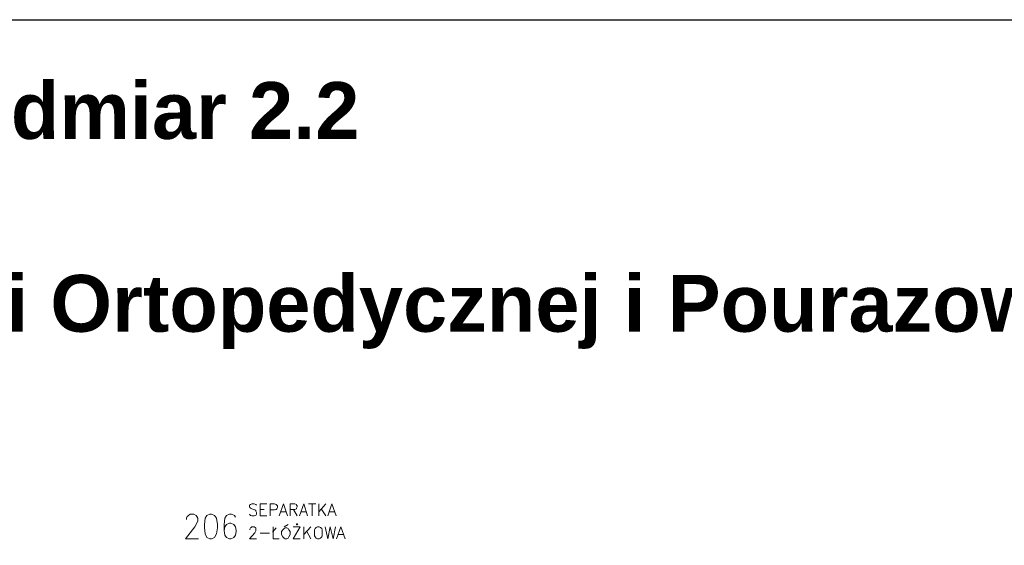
# Model space of a CAD drawing. Header units: millimetres. Extents: x 1 to 17496, y 1 to 30809.
# Tile 199 of 256: x 9882 to 11268, y 22710 to 23450. Entities that reach past the tile are written whole.
import ezdxf

# ---------------------------------------------------------------- set-up
doc = ezdxf.new("R2010")
doc.units = ezdxf.units.MM
doc.linetypes.add('CENTER', pattern=[2, 1.25, -0.25, 0.25, -0.25])
doc.layers.add('0_Przyz_granicze oddziałów', color=6, linetype='CENTER', lineweight=40)
for name, color, linetype in [('0_Przyz_Opisy oddziałów', 5, 'Continuous'), ('Opisy', 255, 'Continuous'), ('PDF _Geometria', 7, 'Continuous')]:
    doc.layers.add(name, color=color, linetype=linetype)
doc.styles.add('arial', font='arialbd.ttf')

msp = doc.modelspace()

# ---------------------------------------------------------------- linework, layer by layer
at = {"layer": 'Opisy', "lineweight": 18}
for points in [[(10215.5, 22766.5), (10214.6, 22767.3), (10212.1, 22768.2), (10208.8, 22768.2), (10207.1, 22767.3), (10205.4, 22766.5), (10205.4, 22764.8), (10206.2, 22763.1), (10207.1, 22762.3), (10208.8, 22761.4), (10213, 22759.8), (10214.6, 22758.9), (10214.6, 22758.1), (10215.5, 22756.4), (10215.5, 22753.9), (10214.6, 22752.2), (10212.1, 22751.3), (10208.8, 22751.3), (10207.1, 22752.2), (10205.4, 22753.9)], [(10229.8, 22751.3), (10220.5, 22751.3), (10220.5, 22768.2), (10229.8, 22768.2)], [(10234.9, 22751.3), (10234.9, 22768.2), (10240.8, 22768.2), (10243.3, 22767.3), (10244.1, 22766.5), (10245, 22765.7), (10245, 22763.1), (10244.1, 22761.4), (10243.3, 22760.6), (10240.8, 22759.8), (10234.9, 22759.8)], [(10247.5, 22751.3), (10253.4, 22768.2), (10259.3, 22751.3)], [(10262.7, 22751.3), (10262.7, 22768.2), (10269.4, 22768.2), (10271.9, 22767.3), (10271.9, 22766.5), (10272.8, 22765.7), (10272.8, 22764), (10271.9, 22762.3), (10271.9, 22761.4), (10269.4, 22760.6), (10262.7, 22760.6)], [(10276.1, 22751.3), (10282, 22768.2), (10287.1, 22751.3)], [(10288.8, 22768.2), (10298.9, 22768.2)], [(10293.8, 22768.2), (10293.8, 22751.3)], [(10303.1, 22768.2), (10303.1, 22751.3)], [(10313.2, 22768.2), (10303.1, 22757.2)], [(10315.7, 22751.3), (10321.6, 22768.2), (10327.5, 22751.3)], [(10117, 22746.3), (10117, 22748), (10117.8, 22750.5), (10119.5, 22752.2), (10122, 22753.9), (10127.1, 22753.9), (10130.4, 22752.2), (10131.3, 22750.5), (10133, 22748), (10133, 22744.6), (10131.3, 22741.2), (10128.7, 22736.2), (10115.3, 22719.3), (10133.8, 22719.3)], [(10186, 22749.6), (10184.3, 22752.2), (10180.1, 22753.9), (10177.6, 22753.9), (10173.4, 22752.2), (10170.9, 22748), (10170, 22739.5), (10170, 22731.1), (10170.9, 22724.4), (10173.4, 22721), (10177.6, 22719.3), (10179.3, 22719.3), (10183.5, 22721), (10186, 22724.4), (10186.9, 22729.4), (10186.9, 22731.1), (10186, 22736.2), (10183.5, 22739.5), (10179.3, 22741.2), (10177.6, 22741.2), (10173.4, 22739.5), (10170.9, 22736.2), (10170, 22731.1)], [(10220.5, 22760.6), (10226.4, 22760.6)], [(10250, 22757.2), (10256.8, 22757.2)], [(10267.7, 22760.6), (10272.8, 22751.3)], [(10277.8, 22757.2), (10285.4, 22757.2)], [(10306.5, 22761.4), (10313.2, 22751.3)], [(10318.2, 22757.2), (10325, 22757.2)], [(10254.2, 22736.2), (10260.1, 22739.5)], [(10206.2, 22732), (10206.2, 22732.8), (10207.1, 22734.5), (10207.9, 22735.3), (10208.8, 22736.2), (10212.1, 22736.2), (10213.8, 22735.3), (10214.6, 22734.5), (10214.6, 22730.3), (10213, 22727.8), (10205.4, 22719.3), (10215.5, 22719.3)], [(10220.5, 22726.9), (10234, 22726.9)], [(10238.2, 22728.6), (10243.3, 22734.5)], [(10239.1, 22736.2), (10239.1, 22719.3), (10247.5, 22719.3)], [(10266.9, 22736.2), (10277, 22736.2), (10266.9, 22719.3), (10277, 22719.3)], [(10282, 22736.2), (10282, 22719.3)], [(10292.1, 22736.2), (10282, 22725.2)], [(10286.2, 22729.4), (10292.1, 22719.3)], [(10312.3, 22736.2), (10315.7, 22719.3), (10319.1, 22736.2), (10323.3, 22719.3), (10326.7, 22736.2)], [(10328.3, 22719.3), (10334.2, 22736.2), (10340.1, 22719.3)], [(10330.9, 22725.2), (10338.5, 22725.2)]]:
    msp.add_lwpolyline(points, dxfattribs=at)
for points in [[(10149.8, 22753.9), (10145.6, 22752.2), (10143.1, 22748), (10142.2, 22739.5), (10142.2, 22734.5), (10143.1, 22726.1), (10145.6, 22721), (10149.8, 22719.3), (10152.3, 22719.3), (10156.5, 22721), (10159.1, 22726.1), (10160.7, 22734.5), (10160.7, 22739.5), (10159.1, 22748), (10156.5, 22752.2), (10152.3, 22753.9)], [(10273.6, 22739.5), (10272.8, 22740.4), (10271.9, 22740.4), (10271.9, 22738.7), (10272.8, 22738.7)], [(10255.9, 22734.5), (10254.2, 22733.6), (10252.5, 22732), (10250.9, 22729.4), (10250.9, 22725.2), (10252.5, 22721.9), (10254.2, 22720.2), (10255.9, 22719.3), (10258.4, 22719.3), (10260.1, 22720.2), (10261, 22721.9), (10262.7, 22725.2), (10262.7, 22729.4), (10261, 22732), (10260.1, 22733.6), (10258.4, 22734.5)], [(10301.4, 22736.2), (10299.7, 22735.3), (10298, 22733.6), (10297.2, 22732), (10297.2, 22723.5), (10298, 22721.9), (10299.7, 22720.2), (10301.4, 22719.3), (10303.9, 22719.3), (10305.6, 22720.2), (10307.3, 22721.9), (10308.1, 22723.5), (10308.1, 22732), (10307.3, 22733.6), (10305.6, 22735.3), (10303.9, 22736.2)]]:
    msp.add_lwpolyline(points, close=True, dxfattribs=at)
at = {"layer": 'PDF _Geometria'}
msp.add_lwpolyline([(1887, 23449.8), (14038.1, 23449.8), (14038.1, 19447), (1887, 19447)], close=True, dxfattribs=at)

# ---------------------------------------------------------------- texts
at = {"layer": '0_Przyz_granicze oddziałów', "style": 'arial'}
msp.add_text('Przedmiar 2.2', height=80, dxfattribs=at).set_placement((9633.6, 23282))
at = {"layer": '0_Przyz_Opisy oddziałów', "style": 'arial'}
msp.add_text('Klinika Rehabilitacji Ortopedycznej i Pourazowej', height=80, dxfattribs=at).set_placement((8838.4, 23010.6))

doc.saveas('drawing.dxf')
